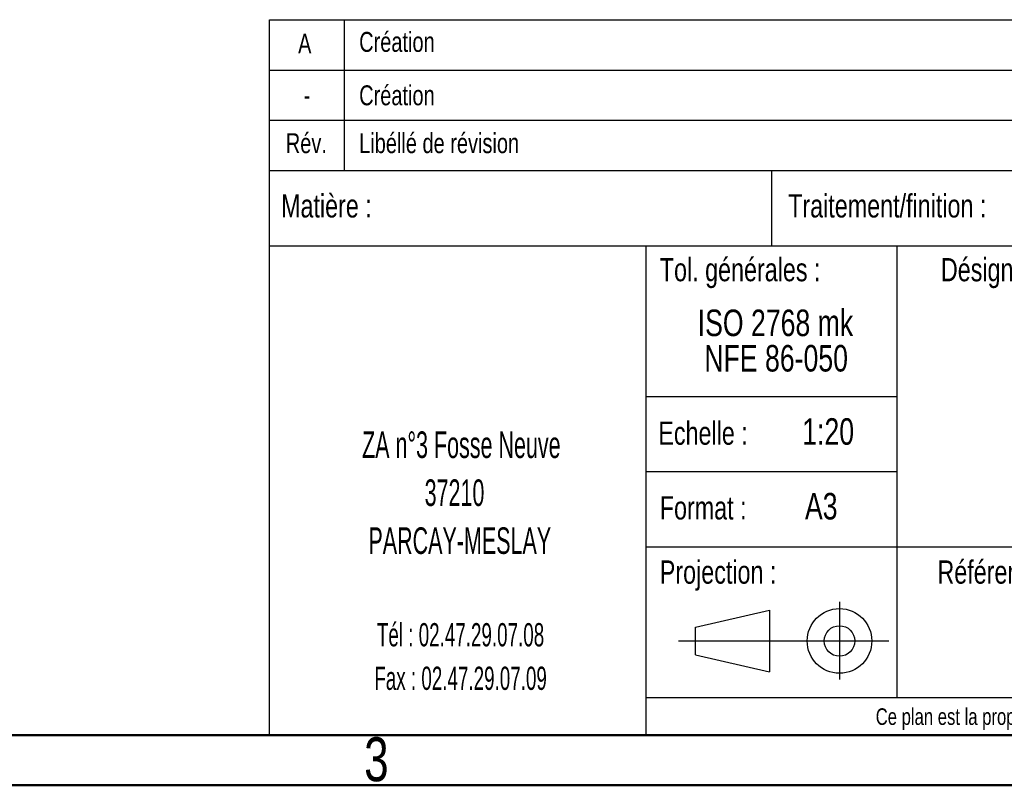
# Model space of a CAD drawing. Header units: millimetres. Extents: x 30 to 8370, y 120 to 5910.
# Tile 9 of 18: x 5206 to 6775, y 120 to 1340. Entities that reach past the tile are written whole.
import ezdxf

# ---------------------------------------------------------------- set-up
doc = ezdxf.new("R2010")
doc.units = ezdxf.units.MM
doc.header["$LTSCALE"] = 20
doc.layers.add('FORMAT', color=7, linetype='Continuous')
doc.styles.add('SLDTEXTSTYLE0', font='TXT', dxfattribs={"width": 0.605})
doc.styles.add('SLDTEXTSTYLE1', font='TXT', dxfattribs={"width": 0.75})

# ---------------------------------------------------------------- blocks, each defined once
blk = doc.blocks.new('Ancrage de la table de zones de pliage1')
at = {"layer": 'FORMAT', "color": 7}
for p, q in [((3990.2, 540.5), (3990.2, 416.5)), ((3760.6, 500.2), (3878.6, 527.3)), ((3878.6, 527.3), (3878.6, 429)), ((3878.6, 527.3), (3878.6, 429)), ((3760.6, 456.2), (3760.6, 500.2)), ((3733.5, 478.2), (4068.9, 478.2)), ((3760.6, 456.2), (3878.6, 429))]:
    blk.add_line(p, q, dxfattribs=at)
for radius in [51.5, 24.3]:
    blk.add_circle((3990.2, 478.2), radius, dxfattribs=at)

msp = doc.modelspace()

# ---------------------------------------------------------------- linework, layer by layer
at = {"color": 7, "linetype": 'Continuous', "lineweight": 50}
for p, q in [((8206.5595702, 200), (200, 200)), ((8280, 120), (120, 120))]:
    msp.add_line(p, q, dxfattribs=at)
at = {"layer": 'FORMAT'}
for p, q in [((5603.7358019, 1260), (5603.7358019, 1340.42217)), ((5603.7358019, 1340.42217), (8203.7358019, 1340.42217)), ((5723.7358019, 1260), (5723.7358019, 1340.42217)), ((5603.7358019, 200), (5603.7358019, 1260)), ((5603.7358019, 1260), (8203.7358019, 1260)), ((5723.7358019, 1100), (5723.7358019, 1260)), ((5603.7358019, 1180), (8203.7358019, 1180)), ((5603.7358019, 1100), (8203.7358019, 1100)), ((6403.7358019, 1100), (6403.7358019, 980)), ((5603.7358019, 980), (8203.7358019, 980)), ((6203.7358019, 980), (6203.7358019, 200)), ((6603.7358019, 980), (6603.7358019, 260)), ((6203.7358019, 740), (6603.7358019, 740)), ((6203.7358019, 620), (6603.7358019, 620)), ((6203.7358019, 500), (8203.7358019, 500)), ((6203.7358019, 260), (8203.7358019, 260))]:
    msp.add_line(p, q, dxfattribs=at)

# ---------------------------------------------------------------- block references
at = {"color": 7, "linetype": 'Continuous'}
msp.add_blockref('Ancrage de la table de zones de pliage1', (2522.1188519, -128.0975003), dxfattribs=at)

# ---------------------------------------------------------------- texts
at = {"color": 7, "linetype": 'Continuous', "lineweight": 0, "insert": (5774.2951381, 196.5208512), "char_height": 70, "attachment_point": 2, "style": 'SLDTEXTSTYLE1'}
msp.add_mtext('3', dxfattribs=at)
at = {"layer": 'FORMAT'}
for s, insert, char_height, attachment_point, style in [('A', (5660.1415121, 1318.2833634), 31.75, 2, 'SLDTEXTSTYLE1'), ('Création', (5746.8619332, 1320.9013944), 31.75, 1, 'SLDTEXTSTYLE1'), ('Création', (5746.8619332, 1235.7522802), 31.75, 1, 'SLDTEXTSTYLE1'), ('-', (5663.6549567, 1235.7522802), 31.75, 2, 'SLDTEXTSTYLE1'), ('Rév.', (5662.7105414, 1159.4553287), 31.75, 2, 'SLDTEXTSTYLE1'), ('Libéllé de révision', (5746.8619332, 1159.4553287), 31.75, 1, 'SLDTEXTSTYLE1'), ('Matière :', (5622.4032956, 1062.1711554), 37.04166667, 1, 'SLDTEXTSTYLE1'), ('Traitement/finition :', (6430.5040025, 1062.1711554), 37.041666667, 1, 'SLDTEXTSTYLE1'), ('Tol. générales :', (6225.917189, 960.5309874), 37.04, 1, 'SLDTEXTSTYLE1'), ('Désignation :', (6782.3475056, 960.4812006), 37.041666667, 2, 'SLDTEXTSTYLE1'), ('ISO 2768 mk', (6410.213315, 878.3427001), 42.333333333, 2, 'SLDTEXTSTYLE1'), ('NFE 86-050', (6411.3353455, 821.8982564), 42.33333333, 2, 'SLDTEXTSTYLE1'), ('Echelle :', (6223.6192344, 699.8989464), 37.04166667, 1, 'SLDTEXTSTYLE1'), ('1:20', (6494.2416199, 705.162164), 42.33333333, 2, 'SLDTEXTSTYLE1'), ('ZA n°3 Fosse Neuve', (5909.6571502, 684.0715803), 42.333333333, 2, 'SLDTEXTSTYLE0'), ('37210', (5898.7994343, 607.6271379), 42.33333333, 2, 'SLDTEXTSTYLE0'), ('Format :', (6225.917189, 580.80236), 37.04166667, 1, 'SLDTEXTSTYLE1'), ('A3', (6457.2587491, 586.0655776), 42.33333333, 1, 'SLDTEXTSTYLE1'), ('PARCAY-MESLAY', (5907.2023872, 531.1826956), 42.333333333, 2, 'SLDTEXTSTYLE0'), ('Projection :', (6225.917189, 478.420491), 37.041666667, 1, 'SLDTEXTSTYLE1'), ('Référence :', (6764.4054483, 478.420491), 37.041666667, 2, 'SLDTEXTSTYLE1'), ('Tél : 02.47.29.07.08', (5908.4028723, 378.528046), 37.041666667, 2, 'SLDTEXTSTYLE0'), ('Fax : 02.47.29.07.09', (5908.4886216, 309.1391591), 37.041666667, 2, 'SLDTEXTSTYLE0'), ('Ce plan est la propriété de Concept Urbain et ne peut être reproduit ou communiqué sans son autorisation.', (7197.6874196, 242.7280125), 26.4583333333, 2, 'SLDTEXTSTYLE1')]:
    msp.add_mtext(s, dxfattribs=dict(at, insert=insert, char_height=char_height, attachment_point=attachment_point, style=style))

doc.saveas('drawing.dxf')
